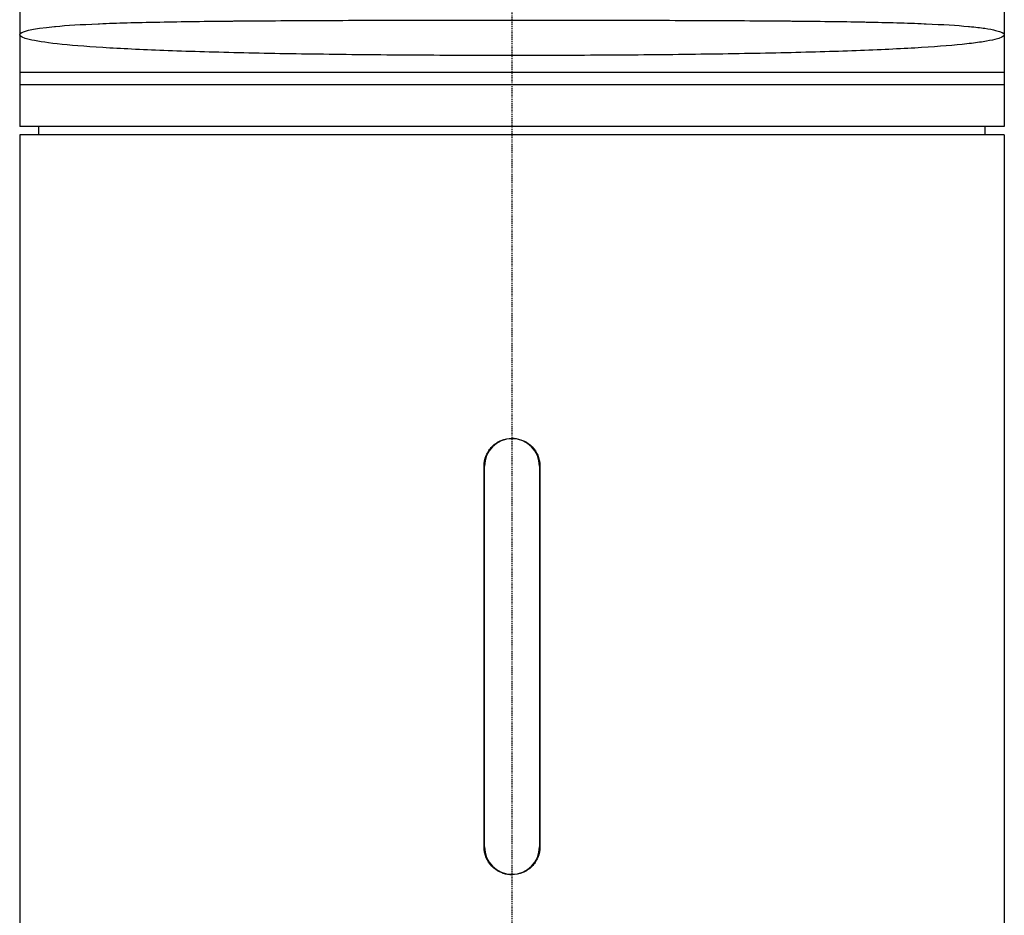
# Model space of a CAD drawing. Header units: millimetres. Extents: x 0 to 5219, y 0 to 2970.
# Tile 110 of 232: x 2734 to 2852, y 1382 to 1489. Entities that reach past the tile are written whole.
import ezdxf

# ---------------------------------------------------------------- set-up
doc = ezdxf.new("R2010")
doc.units = ezdxf.units.MM
doc.header["$LTSCALE"] = 0.2
doc.linetypes.add('CENTER2', pattern=[1.125, 0.75, -0.125, 0.125, -0.125])
doc.layers.add('02_Center Line', color=1, linetype='CENTER2')

# ---------------------------------------------------------------- blocks, each defined once
blk = doc.blocks.new('A$Cfb77f146')
for p, q in [((-59, 883.9), (-59, 735.5)), ((59, 883.9), (59, 735.5)), ((-59, 742), (59, 742)), ((59, 740.5), (-59, 740.5)), ((59, 735.5), (-59, 735.5)), ((-56.7, 734.5), (-56.71, 735.5)), ((56.7, 734.5), (56.71, 735.5)), ((59, 734.5), (-59, 734.5)), ((-59, 734.5), (-59, 336.2)), ((59, 734.5), (59, 336.2)), ((-3.35, 649.2), (-3.35, 694.8)), ((-3.3, 649.2), (-3.3, 694.8)), ((3.3, 694.8), (3.3, 649.2)), ((3.35, 694.8), (3.35, 649.2))]:
    blk.add_line(p, q)
for centre, start, end in [((0, 694.8), 0, 180), ((0, 649.2), 180, 0)]:
    blk.add_arc(centre, 3.3, start, end)
for points, knots in [([(-59, 746.5), (-59, 746.88), (-57.58, 747.23), (-54.81, 747.49), (-54.78, 747.49), (-54.75, 747.5), (-54.72, 747.5), (-53.34, 747.63), (-51.62, 747.73), (-49.59, 747.82), (-49.53, 747.82), (-49.48, 747.82), (-49.42, 747.83), (-47.37, 747.91), (-45.03, 747.98), (-42.41, 748.03), (-42.34, 748.03), (-42.27, 748.03), (-42.2, 748.03), (-39.55, 748.09), (-36.59, 748.12), (-33.46, 748.15), (-33.38, 748.15), (-33.31, 748.15), (-33.23, 748.16), (-30.06, 748.18), (-26.7, 748.2), (-23.15, 748.22), (-23.09, 748.22), (-23.04, 748.22), (-22.98, 748.22), (-21.21, 748.23), (-19.39, 748.23), (-17.55, 748.24), (-15.66, 748.24), (-13.74, 748.25), (-11.81, 748.25), (-11.79, 748.25), (-11.77, 748.25), (-11.75, 748.25), (-7.93, 748.25), (-4.04, 748.26), (-0.08, 748.26), (-0.05, 748.26), (-0.03, 748.26), (0, 748.26), (4.01, 748.26), (7.97, 748.25), (11.88, 748.25), (15.68, 748.24), (19.37, 748.23), (22.9, 748.22), (23, 748.22), (23.1, 748.22), (23.2, 748.22), (25.01, 748.21), (26.77, 748.2), (28.5, 748.19), (30.1, 748.18), (31.68, 748.17), (33.19, 748.16), (33.31, 748.15), (33.43, 748.15), (33.54, 748.15), (36.65, 748.12), (39.51, 748.09), (42.12, 748.04), (42.23, 748.03), (42.34, 748.03), (42.44, 748.03), (45.03, 747.98), (47.38, 747.91), (49.4, 747.83), (49.48, 747.82), (49.56, 747.82), (49.64, 747.82), (51.63, 747.73), (53.32, 747.63), (54.69, 747.5), (54.73, 747.5), (54.78, 747.49), (54.83, 747.49), (55.52, 747.42), (56.14, 747.35), (56.66, 747.28), (57.18, 747.2), (57.62, 747.12), (57.96, 747.03), (58.66, 746.86), (59, 746.69), (59, 746.5)], [0, 0, 0, 0, 0.123722, 0.123722, 0.123722, 0.125, 0.125, 0.125, 0.185856, 0.185856, 0.185856, 0.1875, 0.1875, 0.1875, 0.248307, 0.248307, 0.248307, 0.25, 0.25, 0.25, 0.311031, 0.311031, 0.311031, 0.3125, 0.3125, 0.3125, 0.374024, 0.374024, 0.374024, 0.375, 0.375, 0.375, 0.405578, 0.405578, 0.405578, 0.437167, 0.437167, 0.437167, 0.4375, 0.4375, 0.4375, 0.5, 0.5, 0.5, 0.500409, 0.500409, 0.500409, 0.563613, 0.563613, 0.563613, 0.625, 0.625, 0.625, 0.626773, 0.626773, 0.626773, 0.658295, 0.658295, 0.658295, 0.6875, 0.6875, 0.6875, 0.689747, 0.689747, 0.689747, 0.75, 0.75, 0.75, 0.752488, 0.752488, 0.752488, 0.8125, 0.8125, 0.8125, 0.814922, 0.814922, 0.814922, 0.875, 0.875, 0.875, 0.87706, 0.87706, 0.87706, 0.907872, 0.907872, 0.907872, 0.93849, 0.93849, 0.93849, 1, 1, 1, 1]), ([(59, 746.5), (59, 746.31), (58.62, 746.12), (57.87, 745.93), (57.5, 745.84), (57.03, 745.75), (56.47, 745.66), (55.91, 745.58), (55.25, 745.49), (54.51, 745.41), (53.04, 745.25), (51.23, 745.1), (49.09, 744.96), (46.95, 744.83), (44.47, 744.71), (41.75, 744.61), (39.03, 744.5), (36.06, 744.42), (32.84, 744.34), (31.23, 744.3), (29.55, 744.27), (27.85, 744.24), (26.15, 744.21), (24.41, 744.18), (22.64, 744.16), (19.09, 744.11), (15.38, 744.07), (11.57, 744.05), (7.75, 744.03), (3.9, 744.01), (0, 744.01), (-3.9, 744.01), (-7.73, 744.03), (-11.5, 744.05), (-13.38, 744.06), (-15.25, 744.08), (-17.1, 744.09), (-18.96, 744.11), (-20.8, 744.13), (-22.59, 744.16), (-26.16, 744.2), (-29.55, 744.26), (-32.75, 744.34), (-35.96, 744.41), (-38.99, 744.5), (-41.71, 744.61), (-44.43, 744.71), (-46.88, 744.83), (-49.03, 744.96), (-51.19, 745.1), (-53.02, 745.25), (-54.49, 745.41), (-55.97, 745.57), (-57.09, 745.75), (-57.85, 745.93), (-58.61, 746.12), (-59, 746.31), (-59, 746.5)], [0, 0, 0, 0, 0.0625, 0.0625, 0.0625, 0.093761, 0.093761, 0.093761, 0.125, 0.125, 0.125, 0.1875, 0.1875, 0.1875, 0.25, 0.25, 0.25, 0.3125, 0.3125, 0.3125, 0.343762, 0.343762, 0.343762, 0.375, 0.375, 0.375, 0.437505, 0.437505, 0.437505, 0.5, 0.5, 0.5, 0.562494, 0.562494, 0.562494, 0.593742, 0.593742, 0.593742, 0.62499, 0.62499, 0.62499, 0.687486, 0.687486, 0.687486, 0.749983, 0.749983, 0.749983, 0.812483, 0.812483, 0.812483, 0.874986, 0.874986, 0.874986, 0.9375, 0.9375, 0.9375, 1, 1, 1, 1]), ([(-3.35, 694.8), (-3.35, 695.22), (-3.27, 695.67), (-2.92, 696.49), (-2.67, 696.87), (-2.07, 697.47), (-1.69, 697.72), (-0.87, 698.07), (-0.42, 698.15), (0, 698.15), (0.04, 698.15), (0.08, 698.15), (0.17, 698.15), (0.23, 698.14), (0.35, 698.13), (0.42, 698.12), (0.68, 698.09), (0.86, 698.04), (1.36, 697.88), (1.66, 697.73), (2.27, 697.3), (2.57, 696.99), (3.02, 696.31), (3.18, 695.93), (3.3, 695.4), (3.32, 695.25), (3.34, 695.04), (3.35, 694.98), (3.35, 694.88), (3.35, 694.84), (3.35, 694.8), (3.35, 694.8), (3.35, 694.8)], [-1.009753, -1.009753, -1.009753, -1.009753, -0.883534, -0.883534, -0.757315, -0.757315, -0.631096, -0.631096, -0.504877, -0.504877, -0.504877, -0.493135, -0.493135, -0.476165, -0.476165, -0.456085, -0.456085, -0.398596, -0.398596, -0.29921, -0.29921, -0.172917, -0.172917, -0.052489, -0.052489, -0.007467, -0.007467, 0.009994, 0.009994, 0.021822, 0.021822, 0.022371, 0.022371, 0.022371, 0.022371]), ([(3.35, 649.2), (3.35, 648.78), (3.27, 648.33), (2.92, 647.51), (2.67, 647.13), (2.07, 646.53), (1.69, 646.28), (0.87, 645.93), (0.42, 645.85), (0, 645.85), (-0.04, 645.85), (-0.08, 645.85), (-0.17, 645.85), (-0.23, 645.86), (-0.35, 645.87), (-0.42, 645.88), (-0.68, 645.91), (-0.86, 645.96), (-1.36, 646.12), (-1.66, 646.27), (-2.27, 646.7), (-2.57, 647.01), (-3.02, 647.69), (-3.18, 648.07), (-3.3, 648.6), (-3.32, 648.75), (-3.34, 648.96), (-3.35, 649.02), (-3.35, 649.12), (-3.35, 649.16), (-3.35, 649.2), (-3.35, 649.2), (-3.35, 649.2)], [0, 0, 0, 0, 0.126219, 0.126219, 0.252438, 0.252438, 0.378658, 0.378658, 0.504877, 0.504877, 0.504877, 0.516618, 0.516618, 0.533589, 0.533589, 0.553669, 0.553669, 0.611157, 0.611157, 0.710543, 0.710543, 0.836837, 0.836837, 0.957264, 0.957264, 1.002286, 1.002286, 1.019747, 1.019747, 1.031575, 1.031575, 1.032124, 1.032124, 1.032124, 1.032124])]:
    blk.add_open_spline(points, degree=3, knots=knots)
at = {"layer": '02_Center Line'}
blk.add_line((0, 1565), (0, -20), dxfattribs=at)

msp = doc.modelspace()

# ---------------------------------------------------------------- block references
msp.add_blockref('A$Cfb77f146', (2793.105, 740.896))

doc.saveas('drawing.dxf')
